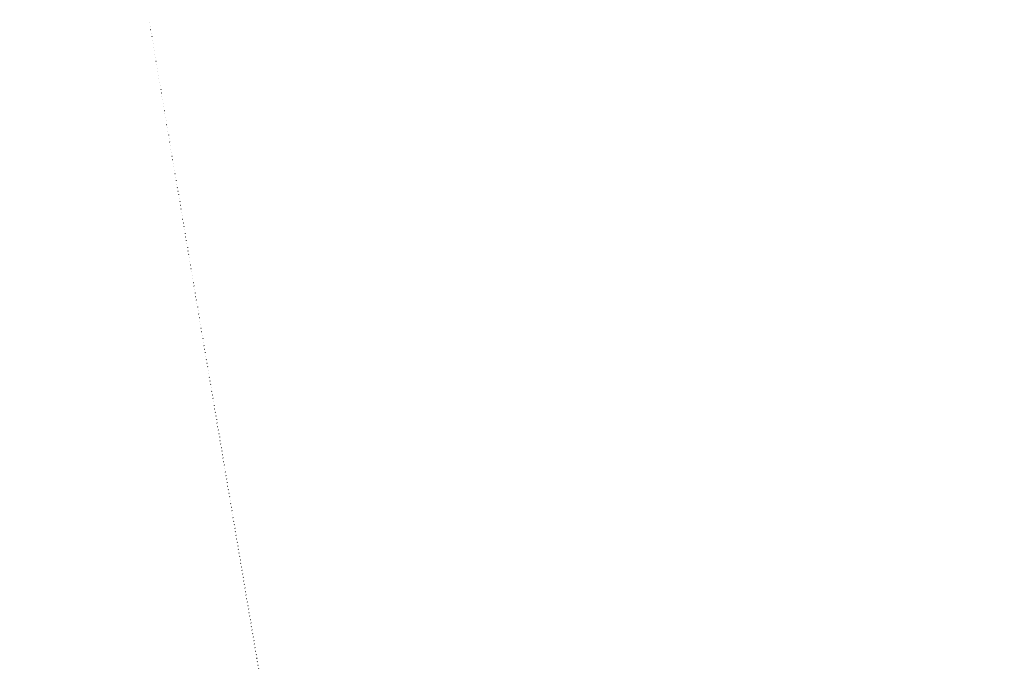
# Model space of a CAD drawing. Extents: x 447258 to 447844, y 441190 to 442763.
# Tile 30 of 30: x 447258 to 447844, y 442380 to 442763. Entities that reach past the tile are written whole.
import ezdxf

# ---------------------------------------------------------------- set-up
doc = ezdxf.new("R2010")
doc.units = 0
doc.header["$LTSCALE"] = 2
doc.header["$MEASUREMENT"] = 0
doc.linetypes.add('AUSGEZOGEN', pattern=[0])
doc.layers.add('FBR', color=8, linetype='CONTINUOUS')
doc.layers.add('SCHLITZRINNE', color=8, linetype='AUSGEZOGEN')

msp = doc.modelspace()

# ---------------------------------------------------------------- hatches: boundary and pattern name
at = {"layer": 'SCHLITZRINNE'}
h = msp.add_hatch(dxfattribs=at)
h.set_pattern_fill('_USER', color=256, scale=1.5, angle=45, style=0, pattern_type=0)
h.set_pattern_definition([(324.57214, (447454.4577, 442051.7744), (0.8695163, 1.222269), [])])
edge = h.paths.add_edge_path()
edge.add_line((447334.61, 442762.62), (447342.75, 442714.53))
edge.add_line((447342.75, 442714.53), (447353.71, 442649.78))
edge.add_line((447353.71, 442649.78), (447366.66, 442573))
edge.add_line((447366.66, 442573), (447374.28, 442528.1))
edge.add_line((447374.28, 442528.1), (447381.7, 442484.19))
edge.add_line((447381.7, 442484.19), (447389.27, 442439.44))
edge.add_line((447389.27, 442439.44), (447397.61, 442390.05))
edge.add_line((447397.61, 442390.05), (447405.85, 442341.53))
edge.add_line((447405.85, 442341.53), (447414.19, 442292.22))
edge.add_line((447414.19, 442292.22), (447422.92, 442240.68))
edge.add_line((447422.92, 442240.68), (447431.34, 442190.99))
edge.add_line((447431.34, 442190.99), (447439.46, 442143.08))
edge.add_line((447439.46, 442143.08), (447447.75, 442093.98))
edge.add_line((447447.75, 442093.98), (447454.08, 442054.03))
edge.add_line((447454.08, 442054.03), (447459.73, 442020.52))
edge.add_line((447453.7, 442053.28), (447459.22, 442020.52))
edge.add_line((447459.22, 442020.52), (447459.73, 442020.52))

# ---------------------------------------------------------------- linework, layer by layer
at = {"layer": 'FBR'}
msp.add_lwpolyline([(447427.91, 442233.05, 0), (447428.12, 442231.81, -0.000002), (447432.24, 442207.4, -0.000028), (447436.38, 442182.92, 0.000056), (447440.51, 442158.44, 0.000309), (447444.65, 442134.09, -0.000068), (447448.78, 442109.73, -0.000049), (447453.2, 442083.64, -0.000054), (447457.19, 442060.08, -0.000328), (447459.27, 442047.72, 0.000203), (447462.63, 442027.73, 0.000399), (447463.2, 442024.39, 0.000072), (447466.36, 442005.85, 0.00188), (447469.56, 441987.47, 0.001388)], format="xyb", dxfattribs=at)

doc.saveas('drawing.dxf')
